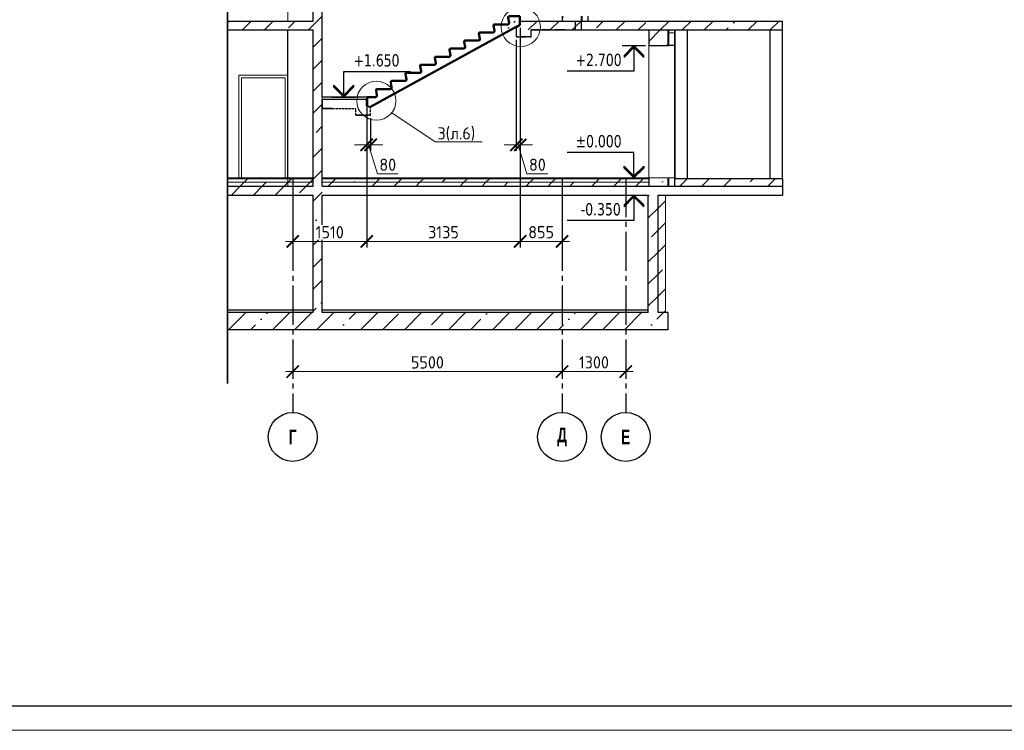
# Model space of a CAD drawing. Header units: millimetres. Extents: x 259029 to 2494469, y -731578 to -57567.
# Tile 99 of 252: x 348615 to 368722, y -568251 to -553742. Entities that reach past the tile are written whole.
import ezdxf
from ezdxf import colors
from ezdxf.entities.mleader import LeaderData, LeaderLine
from ezdxf.math import Vec2, Vec3

# ---------------------------------------------------------------- set-up
doc = ezdxf.new("R2010")
doc.units = ezdxf.units.MM
for name, pattern in [('______2', [270, 200, -70]), ('______5', [1100, 800, -100, 100, -100]), ('Б-1.1 оси$0$Б-1.1 Оси$0$GOST2.303 5', [24, 20, -1.5, 1, -1.5])]:
    doc.linetypes.add(name, pattern=pattern)
doc.layers.get('Defpoints').update_dxf_attribs({"color": 140})
for name, color, linetype, lineweight in [('Standard', 7, 'Continuous', 25), ('Общий01', 7, 'Continuous', 13), ('ОСИ', 151, 'Б-1.1 оси$0$Б-1.1 Оси$0$GOST2.303 5', 9), ('ПЛИТА', 152, 'Continuous', 35), ('РАЗРЕЗЫ', 10, 'Continuous', 60), ('Символы 0.20', 1, 'Continuous', 20), ('Стена', 7, 'Continuous', 50), ('Стена_ бетон не несущ.', 253, 'Continuous', 35), ('Стена_ бетон несущ.', 253, 'Continuous', 70), ('ТОНКИЕ', 7, 'Continuous', 9)]:
    doc.layers.add(name, color=color, linetype=linetype, lineweight=lineweight)
doc.layers.add('ТОЛСТЫЕ_ОСНОВНЫЕ', color=6, linetype='Continuous')
doc.styles.add('Century Gothic', font='GOTHIC.TTF')
doc.styles.add('TAHOMA', font='tahoma.ttf')
doc.styles.add('ГОСТ', font='GOST_Common.ttf')
doc.dimstyles.new('ГОСТ', dxfattribs={"dimscale": 0, "dimtxt": 2.5, "dimasz": 2.5, "dimexe": 1.25, "dimexo": 0.625, "dimtad": 1, "dimdec": 0, "dimtxsty": 'ГОСТ', "dimblk": 'ARCHTICK', "dimcen": 2.5, "dimdle": 1.5, "dimclrd": 256, "dimclre": 256, "dimclrt": 256, "dimadec": 0, "dimazin": 0, "dimtfac": 1, "dimtdec": 0, "dimtmove": 1, "dimatfit": 3, "dimfxl": 2, "dimtfill": 1, "dimlwd": 0, "dimarcsym": 0})
pattern_1 = [(45, (-468037.47, -191107), (-449.0128, 449.0128), []), (45, (-467588.45, -191107), (-449.0128, 449.0128), [793.75, -158.75, 0, -158.75])]

# ---------------------------------------------------------------- blocks, each defined once
blk = doc.blocks.new('*U28')
at = {"layer": 'ТОЛСТЫЕ_ОСНОВНЫЕ', "color": 6}
blk.add_lwpolyline([(20, 5), (886, 5), (886, 415), (20, 415)], close=True, dxfattribs=at)
at = {"layer": 'ТОНКИЕ'}
blk.add_lwpolyline([(0, 0), (891, 0), (891, 420), (0, 420)], close=True, dxfattribs=at)
blk = doc.blocks.new('COMPLEX_ELEVATIONDIM_13')
at = {"layer": 'Standard', "color": 7, "linetype": 'Continuous', "lineweight": 25}
for p, q in [((11343, 15486), (11823, 15486)), ((11583, 15486), (11383, 15286)), ((11783, 15286), (11583, 15486)), ((11583, 15486), (11583, 14966)), ((11583, 15486), (11583, 15486)), ((11583, 15486), (11583, 15486)), ((11583, 15486), (11583, 15486)), ((11583, 15486), (11583, 15486)), ((11583, 15466), (11383, 15266)), ((11383, 15246), (11583, 15446)), ((11383, 15286), (11383, 15246)), ((11783, 15266), (11583, 15466)), ((11583, 15446), (11783, 15246)), ((11783, 15266), (11783, 15286)), ((11783, 15246), (11783, 15286)), ((11583, 14966), (10223, 14966)), ((11583, 13306), (10223, 13306)), ((11583, 12786), (11583, 13306)), ((11383, 12986), (11383, 13026)), ((11383, 13026), (11583, 12826)), ((11583, 12806), (11383, 13006)), ((11583, 12786), (11383, 12986)), ((11583, 12826), (11783, 13026)), ((11783, 13006), (11583, 12806)), ((11783, 12986), (11583, 12786)), ((11783, 13026), (11783, 13006)), ((11783, 13006), (11783, 12986)), ((11343, 12786), (11823, 12786)), ((11583, 12786), (11583, 12786)), ((11583, 12786), (11583, 12786)), ((11583, 12786), (11583, 12786)), ((11583, 12786), (11583, 12786)), ((11343, 12436), (11823, 12436)), ((11583, 12436), (11383, 12236)), ((11583, 12416), (11383, 12216)), ((11383, 12196), (11583, 12396)), ((11783, 12236), (11583, 12436)), ((11583, 12436), (11583, 11916)), ((11583, 12436), (11583, 12436)), ((11583, 12436), (11583, 12436)), ((11583, 12436), (11583, 12436)), ((11583, 12436), (11583, 12436)), ((11783, 12216), (11583, 12416)), ((11583, 12396), (11783, 12196)), ((11383, 12236), (11383, 12196)), ((11783, 12216), (11783, 12236)), ((11783, 12196), (11783, 12236)), ((11583, 11916), (10223, 11916))]:
    blk.add_line(p, q, dxfattribs=at)
at = {"layer": 'Standard', "color": 7, "linetype": 'Continuous', "lineweight": 25, "char_height": 250, "attachment_point": 7, "style": 'TAHOMA'}
for s, insert, width in [('\\W0.86;+2.700', (10394, 15066), 1028.16), ('\\W0.86;%%p0.000', (10394, 13406), 1028.24), ('\\W0.86;-0.350', (10498, 12016), 923.22)]:
    blk.add_mtext(s, dxfattribs=dict(at, insert=insert, width=width))
blk = doc.blocks.new('_ArchTick')
at = {"color": 0, "linetype": 'ByBlock', "const_width": 0.15}
blk.add_lwpolyline([(-0.5, -0.5), (0.5, 0.5)], dxfattribs=at)
blk = doc.blocks.new('*D877')
at = {"layer": 'Defpoints', "color": 0, "lineweight": -2, "transparency": 16777216}
for p in [(358836, -553843), (359691, -557627), (358836, -558268)]:
    blk.add_point(p, dxfattribs=at)
at = {"layer": 'РАЗРЕЗЫ', "lineweight": -2, "transparency": 16777216}
for p, q in [((358836, -553905), (358836, -558393)), ((359691, -557690), (359691, -558393))]:
    blk.add_line(p, q, dxfattribs=at)
at = {"layer": 'РАЗРЕЗЫ', "lineweight": 0, "transparency": 16777216}
blk.add_line((359841, -558268), (358686, -558268), dxfattribs=at)
at = {"layer": 'РАЗРЕЗЫ', "lineweight": 0, "transparency": 16777216, "xscale": 250, "yscale": 250, "zscale": 250, "rotation": 180}
blk.add_blockref('_ArchTick', (358836, -558268), dxfattribs=at)
at = {"layer": 'РАЗРЕЗЫ', "lineweight": 0, "transparency": 16777216, "xscale": 250, "yscale": 250, "zscale": 250}
blk.add_blockref('_ArchTick', (359691, -558268), dxfattribs=at)
at = {"layer": 'РАЗРЕЗЫ', "lineweight": -2, "transparency": 16777216, "insert": (359263, -558081), "char_height": 250, "attachment_point": 5, "style": 'ГОСТ', "bg_fill": 3, "box_fill_scale": 1.1, "bg_fill_color": 256, "bg_fill_true_color": 13158600, "bg_fill_transparency": 0}
blk.add_mtext('855', dxfattribs=at)
blk = doc.blocks.new('*D878')
at = {"layer": 'Defpoints', "color": 0, "lineweight": -2, "transparency": 16777216}
for p in [(358836, -553848), (355701, -555980), (355701, -558268)]:
    blk.add_point(p, dxfattribs=at)
at = {"layer": 'РАЗРЕЗЫ', "lineweight": -2, "transparency": 16777216}
for p, q in [((358836, -553910), (358836, -558393)), ((355701, -556043), (355701, -558393))]:
    blk.add_line(p, q, dxfattribs=at)
at = {"layer": 'РАЗРЕЗЫ', "lineweight": 0, "transparency": 16777216}
blk.add_line((358986, -558268), (355551, -558268), dxfattribs=at)
at = {"layer": 'РАЗРЕЗЫ', "lineweight": 0, "transparency": 16777216, "xscale": 250, "yscale": 250, "zscale": 250, "rotation": 180}
blk.add_blockref('_ArchTick', (355701, -558268), dxfattribs=at)
at = {"layer": 'РАЗРЕЗЫ', "lineweight": 0, "transparency": 16777216, "xscale": 250, "yscale": 250, "zscale": 250}
blk.add_blockref('_ArchTick', (358836, -558268), dxfattribs=at)
at = {"layer": 'РАЗРЕЗЫ', "lineweight": -2, "transparency": 16777216, "insert": (357269, -558081), "char_height": 250, "attachment_point": 5, "style": 'ГОСТ', "bg_fill": 3, "box_fill_scale": 1.1, "bg_fill_color": 256, "bg_fill_true_color": 13158600, "bg_fill_transparency": 0}
blk.add_mtext('3135', dxfattribs=at)
blk = doc.blocks.new('*D879')
at = {"layer": 'Defpoints', "color": 0, "lineweight": -2, "transparency": 16777216}
for p in [(355701, -555444), (354191, -557545), (354191, -558268)]:
    blk.add_point(p, dxfattribs=at)
at = {"layer": 'РАЗРЕЗЫ', "lineweight": -2, "transparency": 16777216}
for p, q in [((355701, -555506), (355701, -558393)), ((354191, -557608), (354191, -558393))]:
    blk.add_line(p, q, dxfattribs=at)
at = {"layer": 'РАЗРЕЗЫ', "lineweight": 0, "transparency": 16777216}
blk.add_line((355851, -558268), (354041, -558268), dxfattribs=at)
at = {"layer": 'РАЗРЕЗЫ', "lineweight": 0, "transparency": 16777216, "xscale": 250, "yscale": 250, "zscale": 250, "rotation": 180}
blk.add_blockref('_ArchTick', (354191, -558268), dxfattribs=at)
at = {"layer": 'РАЗРЕЗЫ', "lineweight": 0, "transparency": 16777216, "xscale": 250, "yscale": 250, "zscale": 250}
blk.add_blockref('_ArchTick', (355701, -558268), dxfattribs=at)
at = {"layer": 'РАЗРЕЗЫ', "lineweight": -2, "transparency": 16777216, "insert": (354946, -558081), "char_height": 250, "attachment_point": 5, "style": 'ГОСТ', "bg_fill": 3, "box_fill_scale": 1.1, "bg_fill_color": 256, "bg_fill_true_color": 13158600, "bg_fill_transparency": 0}
blk.add_mtext('1510', dxfattribs=at)
blk = doc.blocks.new('_None')
blk = doc.blocks.new('выаыв')
at = {"layer": 'Standard', "color": 7, "linetype": '______2', "lineweight": 30}
for p, q in [((482696, -473063), (483017, -472887)), ((483017, -472887), (483017, -472378)), ((486656, -473099), (486656, -472378)), ((482696, -473659), (482696, -473063)), ((482696, -473659), (482696, -473279)), ((483896, -473659), (482696, -473659)), ((483896, -473659), (482696, -473659)), ((482696, -473659), (483896, -473659)), ((483896, -473659), (482696, -473659)), ((483896, -473659), (483896, -473099)), ((486656, -473099), (483896, -473099))]:
    blk.add_line(p, q, dxfattribs=at)
at = {"layer": 'ПЛИТА', "color": 0, "lineweight": 30}
blk.add_line((483017, -472378), (486656, -472378), dxfattribs=at)
blk = doc.blocks.new('НОВЫЙ')
at = {"layer": 'Standard', "color": 5, "linetype": 'Continuous', "lineweight": 50, "transparency": 33554687}
for p, q in [((381496, -472287), (381771, -472287)), ((381795, -472257), (381776, -472146)), ((381796, -472122), (382011, -472122)), ((382011, -472122), (381835, -472122)), ((382011, -472122), (382011, -472298)), ((378952, -473979), (382011, -472298)), ((381195, -472587), (381176, -472476)), ((381196, -472452), (381471, -472452)), ((381495, -472422), (381476, -472311)), ((380895, -472752), (380876, -472641)), ((380896, -472617), (381171, -472617)), ((380595, -472917), (380576, -472806)), ((380596, -472782), (380871, -472782)), ((380295, -473082), (380276, -472971)), ((380296, -472947), (380571, -472947)), ((379695, -473412), (379676, -473301)), ((379696, -473277), (379971, -473277)), ((379995, -473247), (379976, -473136)), ((379996, -473112), (380271, -473112)), ((379395, -473577), (379376, -473466)), ((379396, -473442), (379671, -473442)), ((379095, -473742), (379076, -473631)), ((379096, -473607), (379371, -473607)), ((378895, -473772), (378895, -473837)), ((378895, -473772), (378895, -473948)), ((378895, -473772), (379071, -473772))]:
    blk.add_line(p, q, dxfattribs=at)
for centre, radius, start, end in [((381496, -472307), 20, 90, 191.3099), ((381771, -472262), 25, 270, 11.3099), ((381796, -472142), 20, 90, 191.3099), ((381196, -472472), 20, 90, 191.3099), ((381471, -472427), 25, 270, 11.3099), ((380896, -472637), 20, 90, 191.3099), ((381171, -472592), 25, 270, 11.3099), ((380596, -472802), 20, 90, 191.3099), ((380871, -472757), 25, 270, 11.3099), ((380271, -473087), 25, 270, 11.3099), ((380296, -472967), 20, 90, 191.3099), ((380571, -472922), 25, 270, 11.3099), ((379696, -473297), 20, 90, 191.3099), ((379971, -473252), 25, 270, 11.3099), ((379996, -473132), 20, 90, 191.3099), ((379396, -473462), 20, 90, 191.3099), ((379671, -473417), 25, 270, 11.3099), ((379096, -473627), 20, 90, 191.3099), ((379371, -473582), 25, 270, 11.3099), ((379071, -473747), 25, 270, 11.3099)]:
    blk.add_arc(centre, radius, start, end, dxfattribs=at)
at = {"layer": 'РАЗРЕЗЫ', "color": 5, "lineweight": 35}
for p, q in [((382011, -472298), (382011, -472122)), ((382011, -472298), (382011, -472298)), ((378895, -473948), (378895, -473772)), ((378952, -473979), (378895, -473948))]:
    blk.add_line(p, q, dxfattribs=at)
blk = doc.blocks.new('*D883')
at = {"layer": 'Defpoints', "color": 0, "lineweight": -2, "transparency": 16777216}
for p in [(355781, -555692), (355701, -556054), (355781, -556297)]:
    blk.add_point(p, dxfattribs=at)
at = {"layer": 'РАЗРЕЗЫ', "lineweight": -2, "transparency": 16777216}
for p, q in [((355781, -555754), (355781, -556422)), ((355701, -556117), (355701, -556422))]:
    blk.add_line(p, q, dxfattribs=at)
at = {"layer": 'РАЗРЕЗЫ', "lineweight": 0, "transparency": 16777216}
for p, q in [((355701, -556297), (355451, -556297)), ((355701, -556297), (355781, -556297)), ((355701, -556297), (355781, -556297)), ((355741, -556297), (355919, -556891)), ((355781, -556297), (356031, -556297)), ((355919, -556891), (356344, -556891))]:
    blk.add_line(p, q, dxfattribs=at)
at = {"layer": 'РАЗРЕЗЫ', "lineweight": 0, "transparency": 16777216, "xscale": 250, "yscale": 250, "zscale": 250}
blk.add_blockref('_ArchTick', (355701, -556297), dxfattribs=at)
at = {"layer": 'РАЗРЕЗЫ', "lineweight": 0, "transparency": 16777216, "xscale": 250, "yscale": 250, "zscale": 250, "rotation": 180}
blk.add_blockref('_ArchTick', (355781, -556297), dxfattribs=at)
at = {"layer": 'РАЗРЕЗЫ', "lineweight": -2, "transparency": 16777216, "insert": (356131, -556703), "char_height": 250, "attachment_point": 5, "style": 'ГОСТ', "bg_fill": 3, "box_fill_scale": 1.1, "bg_fill_color": 256, "bg_fill_true_color": 13158600, "bg_fill_transparency": 0}
blk.add_mtext('80', dxfattribs=at)
blk = doc.blocks.new('*D884')
at = {"layer": 'Defpoints', "color": 0, "lineweight": -2, "transparency": 16777216}
for p in [(358756, -554092), (358836, -554900), (358756, -556297)]:
    blk.add_point(p, dxfattribs=at)
at = {"layer": 'РАЗРЕЗЫ', "lineweight": -2, "transparency": 16777216}
for p, q in [((358756, -554155), (358756, -556422)), ((358836, -554963), (358836, -556422))]:
    blk.add_line(p, q, dxfattribs=at)
at = {"layer": 'РАЗРЕЗЫ', "lineweight": 0, "transparency": 16777216}
for p, q in [((358756, -556297), (358506, -556297)), ((358836, -556297), (358756, -556297)), ((358836, -556297), (358756, -556297)), ((358796, -556297), (358974, -556891)), ((358836, -556297), (359086, -556297)), ((358974, -556891), (359399, -556891))]:
    blk.add_line(p, q, dxfattribs=at)
at = {"layer": 'РАЗРЕЗЫ', "lineweight": 0, "transparency": 16777216, "xscale": 250, "yscale": 250, "zscale": 250}
blk.add_blockref('_ArchTick', (358756, -556297), dxfattribs=at)
at = {"layer": 'РАЗРЕЗЫ', "lineweight": 0, "transparency": 16777216, "xscale": 250, "yscale": 250, "zscale": 250, "rotation": 180}
blk.add_blockref('_ArchTick', (358836, -556297), dxfattribs=at)
at = {"layer": 'РАЗРЕЗЫ', "lineweight": -2, "transparency": 16777216, "insert": (359187, -556703), "char_height": 250, "attachment_point": 5, "style": 'ГОСТ', "bg_fill": 3, "box_fill_scale": 1.1, "bg_fill_color": 256, "bg_fill_true_color": 13158600, "bg_fill_transparency": 0}
blk.add_mtext('80', dxfattribs=at)
blk = doc.blocks.new('*D868')
at = {"layer": 'Defpoints', "color": 0, "lineweight": -2, "transparency": 16777216}
for p in [(354191, -560607), (359691, -560607), (359691, -560927)]:
    blk.add_point(p, dxfattribs=at)
at = {"layer": 'РАЗРЕЗЫ', "lineweight": -2, "transparency": 16777216}
for p, q in [((354191, -560669), (354191, -561052)), ((359691, -560669), (359691, -561052))]:
    blk.add_line(p, q, dxfattribs=at)
at = {"layer": 'РАЗРЕЗЫ', "lineweight": 0, "transparency": 16777216}
blk.add_line((354041, -560927), (359841, -560927), dxfattribs=at)
at = {"layer": 'РАЗРЕЗЫ', "lineweight": 0, "transparency": 16777216, "xscale": 250, "yscale": 250, "zscale": 250, "rotation": 180}
blk.add_blockref('_ArchTick', (354191, -560927), dxfattribs=at)
at = {"layer": 'РАЗРЕЗЫ', "lineweight": 0, "transparency": 16777216, "xscale": 250, "yscale": 250, "zscale": 250}
blk.add_blockref('_ArchTick', (359691, -560927), dxfattribs=at)
at = {"layer": 'РАЗРЕЗЫ', "lineweight": 0, "transparency": 16777216, "insert": (356941, -560739), "char_height": 250, "width": 458, "attachment_point": 5, "style": 'ГОСТ', "bg_fill": 3, "box_fill_scale": 1.1, "bg_fill_color": 256, "bg_fill_true_color": 13158600, "bg_fill_transparency": 0}
blk.add_mtext('5500', dxfattribs=at)
blk = doc.blocks.new('*D869')
at = {"layer": 'Defpoints', "color": 0, "lineweight": -2, "transparency": 16777216}
for p in [(360991, -560548), (359691, -560607), (360991, -560927)]:
    blk.add_point(p, dxfattribs=at)
at = {"layer": 'РАЗРЕЗЫ', "lineweight": -2, "transparency": 16777216}
for p, q in [((359691, -560669), (359691, -561052)), ((360991, -560611), (360991, -561052))]:
    blk.add_line(p, q, dxfattribs=at)
at = {"layer": 'РАЗРЕЗЫ', "lineweight": 0, "transparency": 16777216}
blk.add_line((359541, -560927), (361141, -560927), dxfattribs=at)
at = {"layer": 'РАЗРЕЗЫ', "lineweight": 0, "transparency": 16777216, "xscale": 250, "yscale": 250, "zscale": 250, "rotation": 180}
blk.add_blockref('_ArchTick', (359691, -560927), dxfattribs=at)
at = {"layer": 'РАЗРЕЗЫ', "lineweight": 0, "transparency": 16777216, "xscale": 250, "yscale": 250, "zscale": 250}
blk.add_blockref('_ArchTick', (360991, -560927), dxfattribs=at)
at = {"layer": 'РАЗРЕЗЫ', "lineweight": 0, "transparency": 16777216, "insert": (360341, -560739), "char_height": 250, "width": 458, "attachment_point": 5, "style": 'ГОСТ', "bg_fill": 3, "box_fill_scale": 1.1, "bg_fill_color": 256, "bg_fill_true_color": 13158600, "bg_fill_transparency": 0}
blk.add_mtext('1300', dxfattribs=at)
blk = doc.blocks.new('NSY101')
at = {"color": 0, "linetype": 'ByBlock', "lineweight": -2}
blk.add_circle((0, 0), 50, dxfattribs=at)

msp = doc.modelspace()

# ---------------------------------------------------------------- hatches: boundary and pattern name
at = {"layer": 'Standard', "linetype": 'Continuous', "lineweight": 13}
h = msp.add_hatch(dxfattribs=at)
h.set_pattern_fill('____', scale=450, style=0, pattern_type=2)
h.set_pattern_definition([(0, (350474.08, -568857.86), (450, 450), [450, -450]), (90, (350474.08, -568857.86), (-450, 450), [450, -450])])
h.paths.add_polyline_path([(361990.7, -554271.9), (361990.7, -553951.9), (361870.7, -553951.9), (361870.7, -554271.9)], flags=0)
at = {"layer": 'Стена_ бетон несущ.', "linetype": 'Continuous', "lineweight": 25}
h = msp.add_hatch(dxfattribs=at)
h.set_pattern_fill('ANSI35', scale=100, style=0)
h.set_pattern_definition(pattern_1)
h.paths.add_polyline_path([(354790.7, -553771.9), (354790.7, -550651.9), (354610.7, -550651.9), (354610.7, -553771.9)])
at = {"layer": 'Стена_ бетон несущ.', "linetype": 'Continuous', "lineweight": 13}
h = msp.add_hatch(dxfattribs=at)
h.set_pattern_fill('ANSI35', color=9, scale=100, style=0)
h.set_pattern_definition(pattern_1)
h.paths.add_polyline_path([(359690.7, -553771.9), (360090.7, -553771.9), (360090.7, -553671.9), (359690.7, -553671.9)], flags=0)
at = {"layer": 'Стена_ бетон несущ.', "linetype": 'Continuous', "lineweight": 25}
h = msp.add_hatch(dxfattribs=at)
h.set_pattern_fill('ANSI35', scale=100, style=0)
h.set_pattern_definition(pattern_1)
h.paths.add_polyline_path([(352855.6, -553771.9), (352855.6, -553951.9), (354790.7, -553951.9), (354790.7, -553771.9)])
h = msp.add_hatch(dxfattribs=at)
h.set_pattern_fill('ANSI35', scale=100, style=0)
h.set_pattern_definition(pattern_1)
h.paths.add_polyline_path([(358590.7, -553771.9), (358590.7, -553951.9), (359960.8, -553951.9), (359960.8, -553771.9)])
at = {"layer": 'Стена_ бетон несущ.', "linetype": 'Continuous', "lineweight": 13}
h = msp.add_hatch(dxfattribs=at)
h.set_pattern_fill('ANSI35', scale=100, style=0)
h.set_pattern_definition(pattern_1)
h.paths.add_polyline_path([(359960.8, -553951.9), (360090.7, -553951.9), (360090.7, -553771.9), (359960.8, -553771.9)], flags=0)
at = {"layer": 'Стена_ бетон несущ.', "linetype": 'Continuous', "lineweight": 25}
h = msp.add_hatch(dxfattribs=at)
h.set_pattern_fill('ANSI35', scale=100, style=0)
h.set_pattern_definition(pattern_1)
h.paths.add_polyline_path([(360090.7, -553771.9), (360090.7, -553951.9), (364190.7, -553951.9), (364190.7, -553771.9)])
h = msp.add_hatch(dxfattribs=at)
h.set_pattern_fill('ANSI35', scale=100, style=0)
h.set_pattern_definition(pattern_1)
h.paths.add_polyline_path([(354790.7, -557141.9), (354790.7, -553951.9), (354610.7, -553951.9), (354610.7, -557141.9)])
at = {"layer": 'Стена_ бетон несущ.', "linetype": 'Continuous', "lineweight": 13}
h = msp.add_hatch(dxfattribs=at)
h.set_pattern_fill('ANSI35', color=9, scale=100, style=0)
h.set_pattern_definition(pattern_1)
h.paths.add_polyline_path([(361460.7, -554271.9), (361860.7, -554271.9), (361860.7, -553951.9), (361460.7, -553951.9)], flags=0)
h = msp.add_hatch(dxfattribs=at)
h.set_pattern_fill('ANSI35', scale=100, style=0)
h.set_pattern_definition(pattern_1)
h.paths.add_polyline_path([(352855.6, -556991.9), (352855.6, -557061.9), (354610.7, -557061.9), (354610.7, -556991.9)])
h = msp.add_hatch(dxfattribs=at)
h.set_pattern_fill('ANSI35', scale=100, style=0)
h.set_pattern_definition(pattern_1)
h.paths.add_polyline_path([(352855.6, -557061.9), (352855.6, -557141.9), (354610.7, -557141.9), (354610.7, -557061.9)])
at = {"layer": 'Стена_ бетон несущ.', "linetype": 'Continuous', "lineweight": 25}
h = msp.add_hatch(dxfattribs=at)
h.set_pattern_fill('ANSI35', scale=100, style=0)
h.set_pattern_definition(pattern_1)
h.paths.add_polyline_path([(352855.6, -557141.9), (352855.6, -557321.9), (354610.7, -557321.9), (354610.7, -559721.9), (352855.6, -559721.9), (352855.6, -560071.9), (361848.5, -560071.9), (361848.5, -559721.9), (361650.7, -559721.9), (361650.7, -557321.9), (361450.7, -557321.9), (361450.7, -559721.9), (354790.7, -559721.9), (354790.7, -557141.9)])
at = {"layer": 'Стена_ бетон несущ.', "linetype": 'Continuous', "lineweight": 13}
h = msp.add_hatch(dxfattribs=at)
h.set_pattern_fill('ANSI35', scale=100, style=0)
h.set_pattern_definition(pattern_1)
h.paths.add_polyline_path([(354790.7, -557061.9), (358590.7, -557061.9), (358463.5, -556991.9), (354790.7, -556991.9)], flags=0)
h = msp.add_hatch(dxfattribs=at)
h.set_pattern_fill('ANSI35', scale=100, style=0)
h.set_pattern_definition(pattern_1)
h.paths.add_polyline_path([(354790.7, -557061.9), (354790.7, -557141.9), (358590.7, -557141.9), (358590.7, -557061.9)], flags=0)
h = msp.add_hatch(dxfattribs=at)
h.set_pattern_fill('ANSI35', scale=100, style=0)
h.set_pattern_definition(pattern_1)
h.paths.add_polyline_path([(358890.7, -557061.9), (361460.7, -557061.9), (361460.7, -556991.9), (358890.7, -556991.9)], flags=0)
h = msp.add_hatch(dxfattribs=at)
h.set_pattern_fill('ANSI35', scale=100, style=0)
h.set_pattern_definition(pattern_1)
h.paths.add_polyline_path([(358890.7, -557141.9), (361460.7, -557141.9), (361460.7, -557061.9), (358890.7, -557061.9)], flags=0)
h = msp.add_hatch(dxfattribs=at)
h.set_pattern_fill('ANSI35', color=9, scale=100, style=0)
h.set_pattern_definition(pattern_1)
h.paths.add_polyline_path([(361460.7, -557141.9), (361860.7, -557141.9), (361860.7, -556971.9), (361460.7, -556971.9)], flags=0)
h = msp.add_hatch(dxfattribs=at)
h.set_pattern_fill('ANSI35', scale=100, style=0)
h.set_pattern_definition(pattern_1)
h.paths.add_polyline_path([(362000.7, -556991.9), (362000.7, -557141.9), (364190.7, -557141.9), (364190.7, -556991.9)], flags=0)
h = msp.add_hatch(dxfattribs=at)
h.set_pattern_fill('ANSI35', scale=100, style=0)
h.set_pattern_definition(pattern_1)
h.paths.add_polyline_path([(361800.7, -559721.9), (361800.7, -557321.9), (361650.7, -557321.9), (361650.7, -559721.9)], flags=0)

# ---------------------------------------------------------------- linework, layer by layer
at = {"layer": 'Standard', "color": 7, "linetype": 'Continuous', "lineweight": 25}
for p, q in [((354790.7, -553951.9), (354790.7, -544724)), ((354610.7, -553771.9), (354610.7, -550651.9)), ((354790.7, -555321.9), (354790.7, -553771.9)), ((354610.7, -557141.9), (354610.7, -553951.9)), ((355232.6, -555321.9), (355232.6, -554801.9)), ((355232.6, -554801.9), (356592.6, -554801.9)), ((355032.6, -555121.9), (355032.6, -555081.9)), ((355032.6, -555081.9), (355232.6, -555281.9)), ((355232.6, -555301.9), (355032.6, -555101.9)), ((355232.6, -555321.9), (355032.6, -555121.9)), ((355232.6, -555281.9), (355432.6, -555081.9)), ((355432.6, -555101.9), (355232.6, -555301.9)), ((355432.6, -555121.9), (355232.6, -555321.9)), ((355432.6, -555081.9), (355432.6, -555101.9)), ((355432.6, -555101.9), (355432.6, -555121.9)), ((354992.6, -555321.9), (355472.6, -555321.9)), ((354790.7, -557141.9), (354790.7, -555471.9)), ((354610.7, -559721.9), (354610.7, -557321.9)), ((354790.7, -559721.9), (354790.7, -557321.9))]:
    msp.add_line(p, q, dxfattribs=at)
at = {"layer": 'Standard', "color": 7, "linetype": 'Continuous', "lineweight": 13}
for p, q in [((354034.7, -554927.9), (353146.7, -554927.9)), ((353146.7, -554927.9), (353146.7, -556971.9)), ((354034.7, -556971.9), (354034.7, -554927.9))]:
    msp.add_line(p, q, dxfattribs=at)
at = {"layer": 'Общий01', "color": 7, "linetype": 'Continuous', "lineweight": 25}
for p, q in [((352855.6, -553771.9), (354610.7, -553771.9)), ((358590.7, -553771.9), (358590.7, -553761.9)), ((358836.2, -553771.9), (364190.7, -553771.9)), ((352855.6, -553951.9), (354610.7, -553951.9)), ((359056.9, -553951.9), (364190.7, -553951.9)), ((352855.6, -557141.9), (354610.7, -557141.9)), ((354790.7, -557141.9), (358968.5, -557141.9)), ((358890.7, -557141.9), (364190.7, -557141.9)), ((364190.7, -556991.9), (362000.7, -556991.9)), ((364190.7, -556991.9), (364190.7, -557321.9)), ((352855.6, -557321.9), (354610.7, -557321.9)), ((354790.7, -557321.9), (361450.7, -557321.9)), ((361650.7, -557321.9), (364190.7, -557321.9))]:
    msp.add_line(p, q, dxfattribs=at)
at = {"layer": 'Общий01', "color": 7, "linetype": 'Continuous', "lineweight": 13}
for p, q in [((354610.7, -556971.9), (352855.6, -556971.9)), ((361990.7, -556971.9), (354790.7, -556971.9))]:
    msp.add_line(p, q, dxfattribs=at)
at = {"layer": 'ОСИ', "color": 16, "linetype": '______5', "lineweight": 25}
msp.add_line((360990.7, -556971.7), (360990.7, -561761.5), dxfattribs=at)
at = {"layer": 'ПЛИТА', "color": 0}
msp.add_line((352855.6, -533746.3), (352855.6, -561166.9), dxfattribs=at)
at = {"layer": 'Стена', "color": 34, "linetype": 'Continuous', "lineweight": 25}
for p, q in [((360100.7, -553771.9), (360100.7, -553671.9)), ((360220.7, -553771.9), (360220.7, -553671.9)), ((361870.7, -554271.9), (361870.7, -553951.9)), ((361990.7, -557141.9), (361990.7, -553951.9)), ((361990.7, -554271.9), (361870.7, -554271.9)), ((361870.7, -557141.9), (361870.7, -556971.9))]:
    msp.add_line(p, q, dxfattribs=at)
at = {"layer": 'Стена', "color": 7, "linetype": 'Continuous', "lineweight": 25}
for p, q in [((355710.5, -555322.1), (354790.7, -555321.9)), ((354790.7, -555371.9), (354790.7, -555471.9)), ((361450.7, -559721.9), (361450.7, -557321.9)), ((361650.7, -559721.9), (361650.7, -557321.9)), ((354610.7, -559671.9), (352855.6, -559671.9)), ((354610.7, -559721.9), (352855.6, -559721.9)), ((361450.7, -559671.9), (354790.7, -559671.9)), ((361450.7, -559721.9), (354790.7, -559721.9)), ((361848.5, -559721.9), (361650.7, -559721.9)), ((361848.5, -559721.9), (361848.5, -560071.9)), ((361848.5, -560071.9), (352855.6, -560071.9))]:
    msp.add_line(p, q, dxfattribs=at)
at = {"layer": 'Стена', "color": 7, "linetype": 'Continuous', "lineweight": 13}
for p, q in [((352855.6, -556991.9), (354610.7, -556991.9)), ((352855.6, -557061.9), (354610.7, -557061.9)), ((354790.7, -556991.9), (358463.5, -556991.9)), ((354790.7, -557061.9), (358918.7, -557061.9)), ((358434.8, -556991.9), (361460.7, -556991.9)), ((358890.7, -557061.9), (361460.7, -557061.9))]:
    msp.add_line(p, q, dxfattribs=at)
at = {"layer": 'Стена_ бетон не несущ.', "color": 7, "linetype": 'Continuous', "lineweight": 13}
for p, q in [((354090.7, -553771.9), (354090.7, -551571.9)), ((354090.7, -554871.9), (353090.7, -554871.9)), ((353090.7, -554871.9), (353090.7, -556971.9)), ((354090.7, -557141.9), (354090.7, -554871.9))]:
    msp.add_line(p, q, dxfattribs=at)
at = {"layer": 'Стена_ бетон не несущ.', "color": 7, "linetype": 'Continuous', "lineweight": 25}
for p, q in [((364190.7, -556991.9), (364190.7, -553771.9)), ((362000.7, -556991.9), (362000.7, -553951.9)), ((362250.7, -556991.9), (362250.7, -553951.9)), ((363940.7, -556991.9), (363940.7, -553951.9))]:
    msp.add_line(p, q, dxfattribs=at)
at = {"layer": 'Стена_ бетон не несущ.', "color": 45, "linetype": 'Continuous', "lineweight": 25}
msp.add_line((354090.7, -556971.9), (354090.7, -553951.9), dxfattribs=at)
at = {"layer": 'Стена_ бетон несущ.', "color": 9, "linetype": 'Continuous', "lineweight": 25}
for p, q in [((359690.7, -553671.9), (359690.7, -553771.9)), ((360090.7, -553771.9), (360090.7, -553671.9)), ((361460.7, -553951.9), (361460.7, -554271.9)), ((361860.7, -554271.9), (361860.7, -553951.9)), ((361460.7, -554271.9), (361870.7, -554271.9)), ((361460.7, -556971.9), (361460.7, -557141.9)), ((361860.7, -557141.9), (361860.7, -556971.9))]:
    msp.add_line(p, q, dxfattribs=at)
at = {"layer": 'Стена_ бетон несущ.', "color": 7, "linetype": 'Continuous', "lineweight": 25}
for p, q in [((359960.8, -553771.9), (359960.8, -553951.9)), ((360090.7, -553951.9), (360090.7, -553771.9))]:
    msp.add_line(p, q, dxfattribs=at)
at = {"layer": 'Стена_ бетон несущ.', "color": 9, "linetype": 'Continuous', "lineweight": 13}
msp.add_line((361460.7, -554271.9), (361460.7, -556971.9), dxfattribs=at)
at = {"layer": 'Стена_ бетон несущ.', "color": 7, "linetype": 'Continuous', "lineweight": 13}
for p, q in [((359820.7, -556971.9), (361460.7, -556971.9)), ((361800.7, -559721.9), (361800.7, -557321.9))]:
    msp.add_line(p, q, dxfattribs=at)

# ---------------------------------------------------------------- block references
at = {"xscale": 100, "yscale": 100, "zscale": 100}
msp.add_blockref('*U28', (316337.4, -568250.7), dxfattribs=at)
at = {"layer": 'Standard', "color": 7, "linetype": 'Continuous', "lineweight": 25}
msp.add_blockref('COMPLEX_ELEVATIONDIM_13', (349574.1, -569757.9), dxfattribs=at)
at = {"layer": 'ОСИ', "color": 16, "linetype": 'Continuous', "lineweight": 25, "xscale": 10, "yscale": 10, "zscale": 10}
for p in [(354190.7, -562261.8), (359690.7, -562261.8), (360990.7, -562261.5)]:
    msp.add_blockref('NSY101', p, dxfattribs=at)

# ---------------------------------------------------------------- texts
at = {"layer": 'Standard', "color": 7, "linetype": 'Continuous', "lineweight": 25, "insert": (355432.6, -554701.9), "char_height": 250, "width": 1028.162, "attachment_point": 7, "style": 'TAHOMA'}
msp.add_mtext('\\W0.86;+1.650', dxfattribs=at)
at = {"layer": 'ОСИ', "color": 16, "linetype": 'Continuous', "lineweight": 25, "char_height": 300, "attachment_point": 5, "style": 'Century Gothic'}
for s, insert, width in [('{\\fCentury Gothic|i0|b1;\\H300.000000;\\W0.700000;\\C16;Г}\\P', (354190.7, -562261.8), 300), ('{\\fCentury Gothic|i0|b1;\\H300.000000;\\W0.700000;\\C16;Д}\\P', (359690.7, -562261.8), 425), ('{\\fCentury Gothic|i0|b1;\\H300.000000;\\W0.700000;\\C16;Е}\\P', (360990.7, -562261.5), 320)]:
    msp.add_mtext(s, dxfattribs=dict(at, insert=insert, width=width))

# ---------------------------------------------------------------- next in the draw order: dimensions: what is measured, and where the dimension line sits
at = {"layer": 'РАЗРЕЗЫ', "color": 0, "lineweight": -2}
dim = msp.add_linear_dim(base=(358836.1, -558268.2), p1=(359690.7, -557627.1), p2=(358836.1, -553842.6), dimstyle='ГОСТ', override={"dimscale": 100, "dimtix": 0, "dimtofl": 1, "dimtmove": 1, "dimatfit": 3}, dxfattribs=at)
dim.commit()
dim.dimension.update_dxf_attribs({"geometry": '*D877', "text_midpoint": (359263.4, -558080.7)})

# ---------------------------------------------------------------- next in the draw order: linework, layer by layer
at = {"layer": 'ОСИ', "color": 16, "linetype": '______5', "lineweight": 25}
msp.add_line((359690.7, -556971.9), (359690.7, -561761.8), dxfattribs=at)

# ---------------------------------------------------------------- next in the draw order: dimensions: what is measured, and where the dimension line sits
at = {"layer": 'РАЗРЕЗЫ', "color": 0, "lineweight": -2}
dim = msp.add_linear_dim(base=(355700.9, -558268.2), p1=(358836.1, -553848), p2=(355700.9, -555980.5), dimstyle='ГОСТ', override={"dimscale": 100, "dimtix": 0, "dimtofl": 1, "dimtmove": 1, "dimatfit": 3}, dxfattribs=at)
dim.commit()
dim.dimension.update_dxf_attribs({"geometry": '*D878', "text_midpoint": (357268.5, -558080.7)})

# ---------------------------------------------------------------- next in the draw order: linework, layer by layer
at = {"layer": 'Standard', "color": 7, "linetype": '______2', "lineweight": 30}
for p, q in [((358756.9, -553897.9), (358837.1, -553853.7)), ((358756.9, -554091.9), (358756.9, -553897.9)), ((358837.1, -553853.7), (358837.1, -553771.9)), ((358756.9, -554091.9), (358756.9, -553996.9)), ((359056.9, -554091.9), (358756.9, -554091.9)), ((359056.9, -554091.9), (358756.9, -554091.9)), ((358756.9, -554091.9), (359056.9, -554091.9)), ((359056.9, -554091.9), (358756.9, -554091.9)), ((359056.9, -554091.9), (359056.9, -553951.9)), ((359746.9, -553951.9), (359056.9, -553951.9))]:
    msp.add_line(p, q, dxfattribs=at)
at = {"layer": 'ПЛИТА', "color": 0, "lineweight": 30}
msp.add_line((358837.1, -553771.9), (359746.9, -553771.9), dxfattribs=at)
at = {"layer": 'РАЗРЕЗЫ', "color": 2, "lineweight": -2}
msp.add_line((358679.9, -553928.8), (358827.1, -553847.8), dxfattribs=at)
at = {"layer": 'Символы 0.20'}
msp.add_circle((358848.1, -553888.9), 400, dxfattribs=at)

# ---------------------------------------------------------------- next in the draw order: dimensions: what is measured, and where the dimension line sits
at = {"layer": 'РАЗРЕЗЫ', "color": 0, "lineweight": -2}
dim = msp.add_linear_dim(base=(354190.7, -558268.2), p1=(355700.9, -555443.9), p2=(354190.7, -557545.1), dimstyle='ГОСТ', override={"dimscale": 100, "dimtix": 0, "dimtofl": 1, "dimtmove": 1, "dimatfit": 3}, dxfattribs=at)
dim.commit()
dim.dimension.update_dxf_attribs({"geometry": '*D879', "text_midpoint": (354945.8, -558080.7)})

# ---------------------------------------------------------------- next in the draw order: leaders
at = {"layer": 'Символы 0.20'}
ml = msp.add_multileader_mtext('Standard', dxfattribs=at)
ml.set_content('3(л.6)', color=256, style='ГОСТ')
ml.set_leader_properties(color=256, linetype='ByLayer', lineweight=-1)
ml.set_arrow_properties(name='NONE')
ml.build(insert=Vec2(0, 0))
ml.multileader.update_dxf_attribs({"text_left_attachment_type": 6, "text_right_attachment_type": 6, "dogleg_length": 0.25, "arrow_head_size": 200, "scale": 100})
ctx = ml.context
ctx.base_point, ctx.scale, ctx.char_height, ctx.arrow_head_size, ctx.landing_gap_size, ctx.plane_origin = Vec3(357121.5, -556237.9), 100, 250, 200, 25, Vec3(357414.1, -556507.9)
ctx.left_attachment, ctx.right_attachment = 6, 6
notes = []
notes.append((ctx, [(0, (1, 1, 0), (357096.5, -556237.9), (1, 0), 25, [(0, [(356211.6, -555644.8)], 0, [])])]))
ctx.mtext.insert, ctx.mtext.width, ctx.mtext.defined_height, ctx.mtext.flow_direction = Vec3(357146.5, -555937.9), 1094.387, 742.8, 5
for ctx, leaders in notes:
    for number, flags, end, landing, length, lines in leaders:
        leader = LeaderData()
        leader.index, (leader.has_last_leader_line, leader.has_dogleg_vector, leader.attachment_direction) = number, flags
        leader.last_leader_point, leader.dogleg_vector, leader.dogleg_length = Vec3(end), Vec3(landing), length
        for number, points, colour, breaks in lines:
            line = LeaderLine()
            line.index, line.vertices, line.color, line.breaks = number, Vec3.list(points), colors.encode_raw_color(colour), breaks
            leader.lines.append(line)
        ctx.leaders.append(leader)

# ---------------------------------------------------------------- next in the draw order: linework, layer by layer
at = {"color": 0}
msp.add_line((354790.7, -555371.9), (354790.7, -555551.9), dxfattribs=at)
at = {"layer": 'ОСИ', "color": 16, "linetype": '______5', "lineweight": 25}
msp.add_line((354190.7, -556971.9), (354190.7, -561761.8), dxfattribs=at)
at = {"layer": 'ПЛИТА', "color": 0, "lineweight": 0}
msp.add_line((354790.7, -555371.9), (354790.7, -555321.9), dxfattribs=at)
at = {"layer": 'ПЛИТА', "color": 0}
msp.add_line((354990.7, -555551.9), (354790.7, -555551.9), dxfattribs=at)
at = {"layer": 'Символы 0.20'}
msp.add_circle((355898.2, -555396.3), 400, dxfattribs=at)

# ---------------------------------------------------------------- next in the draw order: block references
at = {"layer": 'РАЗРЕЗЫ', "color": 2, "lineweight": -2}
msp.add_blockref('НОВЫЙ', (-23184.3, -81550.2), dxfattribs=at)
at = {"layer": 'РАЗРЕЗЫ', "color": 2, "lineweight": -2, "xscale": -0.25, "yscale": 0.25, "zscale": 0.25}
msp.add_blockref('выаыв', (476454.8, -437277.3), dxfattribs=at)

# ---------------------------------------------------------------- next in the draw order: dimensions: what is measured, and where the dimension line sits
at = {"layer": 'РАЗРЕЗЫ', "color": 2, "lineweight": -2}
for base, p1, p2, picture, middle in [((358756, -556297), (358836.1, -554900.3), (358756, -554092.4), '*D884', (359036.7, -556703.2)), ((355780.8, -556297), (355700.9, -556054), (355780.8, -555692), '*D883', (355981.4, -556703.2))]:
    dim = msp.add_linear_dim(base=base, p1=p1, p2=p2, dimstyle='ГОСТ', dxfattribs=at)
    dim.commit()
    dim.dimension.update_dxf_attribs({"geometry": picture, "text_midpoint": middle})
at = {"layer": 'РАЗРЕЗЫ', "color": 0, "lineweight": 0}
dim = msp.add_linear_dim(base=(359690.7, -560926.8), p1=(354190.7, -560606.8), p2=(359690.7, -560606.8), dimstyle='ГОСТ', override={"dimscale": 100, "dimtix": 0, "dimtofl": 1, "dimtmove": 1, "dimatfit": 3}, dxfattribs=at)
dim.commit()
dim.dimension.update_dxf_attribs({"geometry": '*D868', "text_midpoint": (356940.7, -560739.3)})

# ---------------------------------------------------------------- next in the draw order: dimensions: what is measured, and where the dimension line sits
dim = msp.add_linear_dim(base=(360990.7, -560926.8), p1=(359690.7, -560606.8), p2=(360990.7, -560548.3), dimstyle='ГОСТ', override={"dimscale": 100, "dimtix": 0, "dimtofl": 1, "dimtmove": 1, "dimatfit": 3}, dxfattribs=at)
dim.commit()
dim.dimension.update_dxf_attribs({"geometry": '*D869', "text_midpoint": (360340.7, -560739.3)})

doc.saveas('drawing.dxf')
